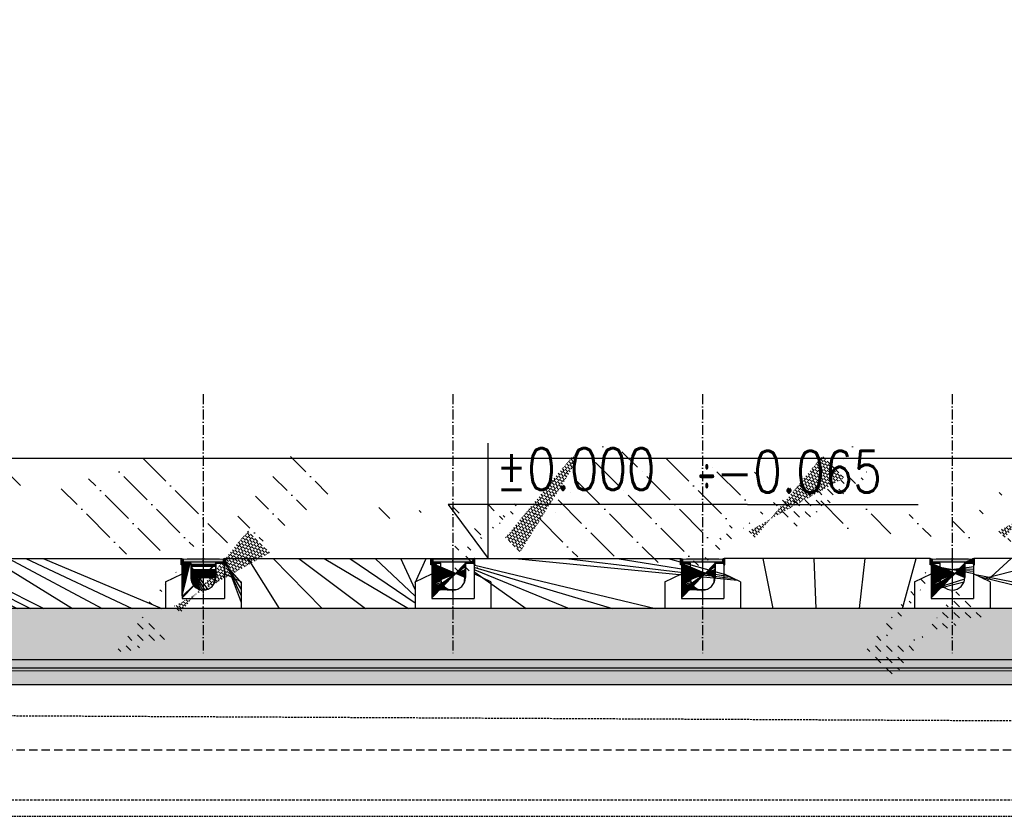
# Model space of a CAD drawing. Header units: centimetres. Extents: x 657501712 to 657529232, y 555122765 to 555182979.
# Tile 66 of 78: x 657510397 to 657510988, y 555123642 to 555124121. Entities that reach past the tile are written whole.
import ezdxf

# ---------------------------------------------------------------- set-up
doc = ezdxf.new("R2010")
doc.units = ezdxf.units.CM
doc.header["$LTSCALE"] = 0.1
for name, pattern in [('ZKZOK_PW_06_00_300$0$ACAD_ISO04W100', [30.5, 24, -3, 0.5, -3]), ('ZKZOK_PW_06_00_300$0$ACAD_ISO10W100', [18.5, 12, -3, 0.5, -3]), ('ZKZOK_PW_06_00_300$0$DASHED', [0.75, 0.5, -0.25])]:
    doc.linetypes.add(name, pattern=pattern)
for name, color, linetype in [('xrefs', 7, 'Continuous'), ('ZKZOK_PW_06_00_300$0$G_GB_030L', 7, 'ZKZOK_PW_06_00_300$0$ACAD_ISO04W100'), ('ZKZOK_PW_06_00_300$0$S_GB_102T', 2, 'Continuous'), ('ZKZOK_PW_06_00_300$0$S_GB_300D', 1, 'Continuous'), ('ZKZOK_PW_06_00_300$0$S_GB_300H', 9, 'Continuous'), ('ZKZOK_PW_06_00_300$0$S_GB_300L', 3, 'Continuous'), ('ZKZOK_PW_06_00_300$0$S_GB_301D', 1, 'Continuous'), ('ZKZOK_PW_06_00_300$0$S_GB_301L', 1, 'Continuous'), ('ZKZOK_PW_06_00_300$0$S_GB_302L', 2, 'Continuous'), ('ZKZOK_PW_06_00_300$0$S_GB_302T', 2, 'Continuous'), ('ZKZOK_PW_06_00_300$0$S_GB_303L', 3, 'Continuous'), ('ZKZOK_PW_06_00_300$0$S_GB_309H', 9, 'Continuous'), ('ZKZOK_PW_06_00_300$0$S_GB_309L', 9, 'Continuous'), ('ZKZOK_PW_06_00_300$0$S_GB_403L', 3, 'Continuous')]:
    doc.layers.add(name, color=color, linetype=linetype)
doc.layers.add('ZKZOK_PW_06_00_300$0$B_KRESK', color=9, linetype='Continuous', lineweight=18)
doc.styles.add('ZKZOK_PW_06_00_300$0$ROMANS', font='romans.shx', dxfattribs={"width": 0.8})

# ---------------------------------------------------------------- blocks, each defined once
blk = doc.blocks.new('wer')
at = {"layer": 'ZKZOK_PW_06_00_300$0$B_KRESK'}
h = blk.add_hatch(dxfattribs=at)
h.set_pattern_fill('DASH', color=251, scale=15, angle=-32.91639821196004, style=0)
h.set_pattern_definition([(134.9999911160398, (142450.7384567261, 43804.22718238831), (1.044320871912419e-05, 67.35192090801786), [47.625, -47.625])])
h.paths.add_polyline_path([(26819.57148742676, -113.200852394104), (26817.17380142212, -113.200852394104), (26821.96918582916, -11.2505350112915), (26819.5715007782, -11.77509307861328)])
h.paths.add_polyline_path([(27877.55045318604, -239.9814825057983), (27622.55047416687, -239.9814767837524), (27622.55047512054, -92.06536197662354), (27622.55043029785, -92.06536197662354), (27522.55047512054, -139.9814796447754), (27522.55047512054, -263.5277156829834), (27522.55047607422, -299.9814958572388), (27977.55044937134, -299.9815540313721), (27977.55045986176, -139.9814796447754), (27877.55046653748, -92.0653657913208)])
h = blk.add_hatch(dxfattribs=at)
h.set_pattern_fill('DASH', color=251, scale=15, angle=-32.91639821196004, style=0)
h.set_pattern_definition([(134.9999911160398, (143950.7384567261, 43804.22725200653), (1.044320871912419e-05, 67.35192090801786), [47.625, -47.625])])
h.paths.add_polyline_path([(28319.57148742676, -113.2007818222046), (28317.17380142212, -113.2007818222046), (28321.96918678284, -11.25046539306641), (28319.57149887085, -11.77502346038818)])
h.paths.add_polyline_path([(29377.55045318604, -239.9814109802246), (29122.55047512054, -239.981406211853), (29122.55047512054, -92.06529331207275), (29122.55043029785, -92.06529140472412), (29022.55047512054, -139.9814109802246), (29022.55047512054, -263.527645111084), (29022.55047512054, -299.9814233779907), (29477.55044937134, -299.981484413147), (29477.55045986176, -139.9814109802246), (29377.55046844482, -92.0652961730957)])
h = blk.add_hatch(dxfattribs=at)
h.set_pattern_fill('DASH', color=251, scale=15, angle=-32.91639821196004, style=0)
h.set_pattern_definition([(134.9999911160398, (145450.7384567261, 43804.2273235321), (1.044320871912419e-05, 67.35192090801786), [47.625, -47.625])])
h.paths.add_polyline_path([(29819.57148838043, -113.2007122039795), (29817.17380142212, -113.2007102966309), (29821.96918678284, -11.25039386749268), (29819.5715007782, -11.77495288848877)])
h.paths.add_polyline_path([(30877.55045223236, -239.9813404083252), (30622.55047512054, -239.9813365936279), (30622.55047512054, -92.06522274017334), (30622.55043029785, -92.06522274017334), (30522.55047512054, -139.9813394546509), (30522.55047607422, -263.5275754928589), (30522.55047512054, -299.9813537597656), (30977.55044746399, -299.9814128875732), (30977.55046081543, -139.9813394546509), (30877.55046844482, -92.06522464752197)])
h = blk.add_hatch(dxfattribs=at)
h.set_pattern_fill('DASH', color=251, scale=15, angle=-32.91639821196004, style=0)
h.set_pattern_definition([(134.9999911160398, (146950.7384567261, 43804.22739219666), (1.044320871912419e-05, 67.35192090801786), [47.625, -47.625])])
h.paths.add_polyline_path([(31319.57148742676, -113.2006406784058), (31317.17379951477, -113.2006406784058), (31321.96918678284, -11.25032424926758), (31319.57149887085, -11.77488136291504)])
h.paths.add_polyline_path([(32377.55045318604, -239.9812698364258), (32122.55047512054, -239.9812650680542), (32122.55047607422, -92.06515121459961), (32122.55043029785, -92.06515121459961), (32022.55047512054, -139.9812698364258), (32022.55047512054, -263.5275049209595), (32022.55047607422, -299.9812841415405), (32477.55044746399, -299.9813442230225), (32477.55045986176, -139.9812698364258), (32377.55046844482, -92.06515407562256)])
at = {"layer": 'ZKZOK_PW_06_00_300$0$S_GB_300H'}
h = blk.add_hatch(dxfattribs=at)
h.set_pattern_fill('ANSI37', color=251, angle=-2.067360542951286e-14)
h.set_pattern_definition([(44.99999999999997, (99911.8318567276, 15294.36207962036), (-2.245064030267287, 2.245064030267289), []), (135, (99911.8318567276, 15294.36207962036), (-2.245064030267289, -2.245064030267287), [])])
h.paths.add_polyline_path([(27617.55048847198, 0.01846027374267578), (27620.05048751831, 0.01846027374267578), (27622.55048847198, -2.981537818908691), (27622.55048847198, -32.98153972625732), (27617.55048751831, -32.98153877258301)])
h = blk.add_hatch(dxfattribs=at)
h.set_pattern_fill('ANSI37', color=251, angle=-2.067360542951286e-14)
h.set_pattern_definition([(135, (-44411.73087978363, 15294.36207962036), (2.245064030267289, 2.245064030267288), []), (44.99999999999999, (-44411.73087978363, 15294.36207962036), (2.245064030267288, -2.245064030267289), [])])
h.paths.add_polyline_path([(27882.55048942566, 0.01846027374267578), (27880.05048942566, 0.01846027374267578), (27877.55048942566, -2.981538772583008), (27877.55048942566, -32.98153877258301), (27882.55048942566, -32.98153877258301)])
h = blk.add_hatch(dxfattribs=at)
h.set_pattern_fill('ANSI37', color=251, angle=-2.067360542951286e-14)
h.set_pattern_definition([(44.99999999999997, (101411.8318576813, 15294.36207962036), (-2.245064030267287, 2.245064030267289), []), (135, (101411.8318576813, 15294.36207962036), (-2.245064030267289, -2.245064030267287), [])])
h.paths.add_polyline_path([(29117.55048942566, 0.01846027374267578), (29120.05048751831, 0.01846027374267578), (29122.55048847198, -2.981538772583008), (29122.55048847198, -32.98153877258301), (29117.55048751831, -32.98153877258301)])
h = blk.add_hatch(dxfattribs=at)
h.set_pattern_fill('ANSI37', color=251, angle=-2.067360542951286e-14)
h.set_pattern_definition([(135, (-42911.73087882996, 15294.36207962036), (2.245064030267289, 2.245064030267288), []), (44.99999999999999, (-42911.73087882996, 15294.36207962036), (2.245064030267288, -2.245064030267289), [])])
h.paths.add_polyline_path([(29382.55048942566, 0.01846027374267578), (29380.05048942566, 0.01846027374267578), (29377.55049037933, -2.981539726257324), (29377.55048942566, -32.98153877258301), (29382.55048942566, -32.98153972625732)])
h = blk.add_hatch(dxfattribs=at)
h.set_pattern_fill('ANSI37', color=251, angle=-2.067360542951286e-14)
h.set_pattern_definition([(44.99999999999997, (102911.8318576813, 15294.36207962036), (-2.245064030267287, 2.245064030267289), []), (135, (102911.8318576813, 15294.36207962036), (-2.245064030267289, -2.245064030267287), [])])
h.paths.add_polyline_path([(30617.55048751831, 0.01846027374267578), (30620.05048751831, 0.01846027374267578), (30622.55048847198, -2.981539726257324), (30622.55048751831, -32.98153972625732), (30617.55048751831, -32.98153877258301)])
h = blk.add_hatch(dxfattribs=at)
h.set_pattern_fill('ANSI37', color=251, angle=-2.067360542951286e-14)
h.set_pattern_definition([(135, (-41411.73087882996, 15294.36207962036), (2.245064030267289, 2.245064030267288), []), (44.99999999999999, (-41411.73087882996, 15294.36207962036), (2.245064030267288, -2.245064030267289), [])])
h.paths.add_polyline_path([(30882.55048942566, 0.01846027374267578), (30880.05048942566, 0.01846027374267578), (30877.55048942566, -2.981538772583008), (30877.55049037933, -32.98153877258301), (30882.55048847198, -32.98153877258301)])
h = blk.add_hatch(dxfattribs=at)
h.set_pattern_fill('ANSI37', color=251, angle=-2.067360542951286e-14)
h.set_pattern_definition([(44.99999999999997, (104411.8318576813, 15294.36207962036), (-2.245064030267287, 2.245064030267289), []), (135, (104411.8318576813, 15294.36207962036), (-2.245064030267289, -2.245064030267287), [])])
h.paths.add_polyline_path([(32117.55048751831, 0.01846027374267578), (32120.05048751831, 0.01846027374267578), (32122.55048847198, -2.981538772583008), (32122.55048751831, -32.98153877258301), (32117.55048847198, -32.98153877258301)])
h = blk.add_hatch(dxfattribs=at)
h.set_pattern_fill('ANSI37', color=251, angle=-2.067360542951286e-14)
h.set_pattern_definition([(135, (-39911.73087882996, 15294.36207962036), (2.245064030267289, 2.245064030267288), []), (44.99999999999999, (-39911.73087882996, 15294.36207962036), (2.245064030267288, -2.245064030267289), [])])
h.paths.add_polyline_path([(32382.55048942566, 0.01846027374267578), (32380.05049037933, 0.01846027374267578), (32377.55048942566, -2.981539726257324), (32377.55049037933, -32.98153877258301), (32382.55048942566, -32.98153972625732)])
h = blk.add_hatch(color=251, dxfattribs=at)
h.dxf.hatch_style = 1
edge = h.paths.add_edge_path()
edge.add_arc((27620.05048847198, -35.48153877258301), 2.5, 0, 360)
at = {"layer": 'ZKZOK_PW_06_00_300$0$S_GB_300H', "ltscale": 10}
h = blk.add_hatch(dxfattribs=at)
h.set_pattern_fill('ANSI38', color=251, scale=3, angle=-2.067360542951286e-14)
h.set_pattern_definition([(44.99999999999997, (99911.8318567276, 15294.36207962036), (-6.735192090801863, 6.735192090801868), []), (135, (99911.8318567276, 15294.36207962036), (-20.2055762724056, 6.735192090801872), [23.8125, -14.2875])])
h.paths.add_polyline_path([(27825.05048751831, -27.98154640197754), (27877.55048561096, -27.98155212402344), (27877.5504655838, -239.9815511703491), (27622.55048751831, -239.9815464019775), (27622.55048847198, -27.98153877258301), (27675.05048751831, -27.98153877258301), (27675.05048179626, -114.9815359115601, 1), (27825.05048179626, -114.9815435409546)])
at = {"layer": 'ZKZOK_PW_06_00_300$0$S_GB_300H'}
h = blk.add_hatch(dxfattribs=at)
h.set_pattern_fill('ANSI31', color=251, angle=-2.067360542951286e-14)
h.set_pattern_definition([(44.99999999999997, (99914.3318567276, 15294.36207962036), (-2.245064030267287, 2.245064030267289), [])])
h.paths.add_polyline_path([(27675.05048751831, -27.98153781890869), (27675.05048751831, -23.98153972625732), (27629.05048751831, -23.98153781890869), (27629.05048751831, -2.981537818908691), (27625.05048751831, -2.981537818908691), (27625.05048751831, -27.98153877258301)])
h = blk.add_hatch(dxfattribs=at)
h.set_pattern_fill('ANSI31', color=251, angle=-2.067360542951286e-14)
h.set_pattern_definition([(135, (-44414.23087882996, 15294.36208057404), (2.245064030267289, 2.245064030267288), [])])
h.paths.add_polyline_path([(27825.05049037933, -27.98153781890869), (27825.05049133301, -23.98153781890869), (27871.05048942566, -23.98153781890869), (27871.05049133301, -2.981537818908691), (27875.05048942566, -2.981537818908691), (27875.05048942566, -27.98153781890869)])
h = blk.add_hatch(color=251, dxfattribs=at)
h.dxf.hatch_style = 1
edge = h.paths.add_edge_path()
edge.add_arc((27880.05049037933, -35.48153972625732), 2.5, 0, 360)
h = blk.add_hatch(color=251, dxfattribs=at)
h.dxf.hatch_style = 1
edge = h.paths.add_edge_path()
edge.add_arc((29120.05048751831, -35.48153972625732), 2.5, 0, 360)
at = {"layer": 'ZKZOK_PW_06_00_300$0$S_GB_300H', "ltscale": 10}
h = blk.add_hatch(dxfattribs=at)
h.set_pattern_fill('ANSI38', color=251, scale=3, angle=-2.067360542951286e-14)
h.set_pattern_definition([(44.99999999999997, (101411.8318576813, 15294.36207962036), (-6.735192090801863, 6.735192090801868), []), (135, (101411.8318576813, 15294.36207962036), (-20.2055762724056, 6.735192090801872), [23.8125, -14.2875])])
h.paths.add_polyline_path([(29325.05048751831, -27.98154640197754), (29377.55048561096, -27.98155117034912), (29377.5504655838, -239.9815530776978), (29122.55048751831, -239.9815464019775), (29122.55048847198, -27.98153877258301), (29175.05048751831, -27.98153877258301), (29175.05048370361, -114.9815359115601, 1), (29325.05048179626, -114.9815435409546)])
at = {"layer": 'ZKZOK_PW_06_00_300$0$S_GB_300H'}
h = blk.add_hatch(dxfattribs=at)
h.set_pattern_fill('ANSI31', color=251, angle=-2.067360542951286e-14)
h.set_pattern_definition([(44.99999999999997, (101414.3318567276, 15294.36208057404), (-2.245064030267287, 2.245064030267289), [])])
h.paths.add_polyline_path([(29175.05048751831, -27.98153781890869), (29175.05048751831, -23.98153972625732), (29129.05048751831, -23.98153781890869), (29129.05048751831, -2.981537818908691), (29125.05048751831, -2.981537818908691), (29125.05048751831, -27.98153781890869)])
h = blk.add_hatch(dxfattribs=at)
h.set_pattern_fill('ANSI31', color=251, angle=-2.067360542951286e-14)
h.set_pattern_definition([(135, (-42914.23087882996, 15294.36208057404), (2.245064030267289, 2.245064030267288), [])])
h.paths.add_polyline_path([(29325.05049133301, -27.98153877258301), (29325.05049133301, -23.98153972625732), (29371.05048942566, -23.98153781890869), (29371.05049133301, -2.981537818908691), (29375.05049037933, -2.981537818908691), (29375.05048942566, -27.98153781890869)])
h = blk.add_hatch(color=251, dxfattribs=at)
h.dxf.hatch_style = 1
edge = h.paths.add_edge_path()
edge.add_arc((29380.05048942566, -35.48153877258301), 2.5, 0, 360)
h = blk.add_hatch(color=251, dxfattribs=at)
h.dxf.hatch_style = 1
edge = h.paths.add_edge_path()
edge.add_arc((30620.05048751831, -35.48153972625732), 2.5, 0, 360)
at = {"layer": 'ZKZOK_PW_06_00_300$0$S_GB_300H', "ltscale": 10}
h = blk.add_hatch(dxfattribs=at)
h.set_pattern_fill('ANSI38', color=251, scale=3, angle=-2.067360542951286e-14)
h.set_pattern_definition([(44.99999999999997, (102911.8318576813, 15294.36207962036), (-6.735192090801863, 6.735192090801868), []), (135, (102911.8318576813, 15294.36207962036), (-20.2055762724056, 6.735192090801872), [23.8125, -14.2875])])
h.paths.add_polyline_path([(30825.05048751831, -27.98154640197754), (30877.55048751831, -27.98155117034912), (30877.55046653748, -239.9815511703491), (30622.55048751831, -239.9815454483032), (30622.55048847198, -27.98153877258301), (30675.05048751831, -27.98153877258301), (30675.05048370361, -114.9815359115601, 1), (30825.05048179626, -114.9815435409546)])
at = {"layer": 'ZKZOK_PW_06_00_300$0$S_GB_300H'}
h = blk.add_hatch(dxfattribs=at)
h.set_pattern_fill('ANSI31', color=251, angle=-2.067360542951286e-14)
h.set_pattern_definition([(44.99999999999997, (102914.3318576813, 15294.36207962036), (-2.245064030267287, 2.245064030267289), [])])
h.paths.add_polyline_path([(30675.05048751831, -27.98153781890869), (30675.05048751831, -23.98153781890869), (30629.05048751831, -23.98153781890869), (30629.05048751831, -2.981537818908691), (30625.05048751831, -2.981537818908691), (30625.05048751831, -27.98153877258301)])
h = blk.add_hatch(dxfattribs=at)
h.set_pattern_fill('ANSI31', color=251, angle=-2.067360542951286e-14)
h.set_pattern_definition([(135, (-41414.23087882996, 15294.36207962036), (2.245064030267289, 2.245064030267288), [])])
h.paths.add_polyline_path([(30825.05049133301, -27.98153781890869), (30825.05049133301, -23.98153972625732), (30871.05049133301, -23.98153781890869), (30871.05048942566, -2.981537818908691), (30875.05049037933, -2.981538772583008), (30875.05048942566, -27.98153781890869)])
h = blk.add_hatch(color=251, dxfattribs=at)
h.dxf.hatch_style = 1
edge = h.paths.add_edge_path()
edge.add_arc((30880.05048942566, -35.48153972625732), 2.5, 0, 360)
h = blk.add_hatch(color=251, dxfattribs=at)
h.dxf.hatch_style = 1
edge = h.paths.add_edge_path()
edge.add_arc((32120.05048751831, -35.48153877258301), 2.5, 0, 360)
at = {"layer": 'ZKZOK_PW_06_00_300$0$S_GB_300H', "ltscale": 10}
h = blk.add_hatch(dxfattribs=at)
h.set_pattern_fill('ANSI38', color=251, scale=3, angle=-2.067360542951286e-14)
h.set_pattern_definition([(44.99999999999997, (104411.8318576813, 15294.36207962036), (-6.735192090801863, 6.735192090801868), []), (135, (104411.8318576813, 15294.36207962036), (-20.2055762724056, 6.735192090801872), [23.8125, -14.2875])])
h.paths.add_polyline_path([(32325.05048751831, -27.98154640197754), (32377.55048751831, -27.98155117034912), (32377.5504655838, -239.9815511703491), (32122.55048847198, -239.9815464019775), (32122.55048847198, -27.98153972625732), (32175.05048751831, -27.98153877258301), (32175.05048370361, -114.9815359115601, 1), (32325.05048370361, -114.9815435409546)])
at = {"layer": 'ZKZOK_PW_06_00_300$0$S_GB_300H'}
h = blk.add_hatch(dxfattribs=at)
h.set_pattern_fill('ANSI31', color=251, angle=-2.067360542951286e-14)
h.set_pattern_definition([(44.99999999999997, (104414.3318557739, 15294.36208057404), (-2.245064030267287, 2.245064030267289), [])])
h.paths.add_polyline_path([(32175.05048751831, -27.98153781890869), (32175.05048751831, -23.98153781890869), (32129.05048751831, -23.98153972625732), (32129.05048751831, -2.981537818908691), (32125.05048751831, -2.981538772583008), (32125.05048751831, -27.98153781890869)])
h = blk.add_hatch(dxfattribs=at)
h.set_pattern_fill('ANSI31', color=251, angle=-2.067360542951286e-14)
h.set_pattern_definition([(135, (-39914.23087882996, 15294.36208057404), (2.245064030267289, 2.245064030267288), [])])
h.paths.add_polyline_path([(32325.05049037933, -27.98153781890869), (32325.05049037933, -23.98153781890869), (32371.05049133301, -23.98153972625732), (32371.05048942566, -2.981537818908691), (32375.05048942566, -2.981537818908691), (32375.05049037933, -27.98153877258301)])
h = blk.add_hatch(color=251, dxfattribs=at)
h.dxf.hatch_style = 1
edge = h.paths.add_edge_path()
edge.add_arc((32380.05048942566, -35.48153877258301), 2.5, 0, 360)
at = {"layer": 'ZKZOK_PW_06_00_300$0$S_GB_309H'}
h = blk.add_hatch(dxfattribs=at)
h.set_pattern_fill('ANSI33', color=251, scale=30, angle=-2.067360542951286e-14)
h.set_pattern_definition([(44.99999999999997, (-736443.4490127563, 461576.4483423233), (-134.7038418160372, 134.7038418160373), []), (44.99999999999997, (-736308.7451133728, 461576.4483423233), (-134.7038418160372, 134.7038418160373), [95.24999999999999, -47.62499999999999])])
h.paths.add_polyline_path([(10899.74934387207, -310.1945667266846), (9059.749345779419, -310.1945667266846), (9059.74935913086, -610.1945667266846), (10899.74935817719, -610.1945667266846)])
h.paths.add_polyline_path([(9059.749345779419, -310.1945667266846), (8178.6139793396, -300), (8178.614530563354, -610.1945667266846), (9059.74935913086, -610.1945667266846)])
h.paths.add_polyline_path([(12750.02613449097, 6150), (12600.0255279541, 6150), (12600.0255279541, 600), (12750.02613449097, 600.0000009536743)])
h.paths.add_polyline_path([(12600.0255279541, 6150), (12450.0255279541, 6150), (12450.0255279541, 600), (12600.0255279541, 600)])
h.paths.add_polyline_path([(12550.02552986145, 6560), (12450.0255279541, 6560.000000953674), (12450.0255279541, 6240), (12550.0255279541, 6240.000000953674)], flags=17)
h.paths.add_polyline_path([(12600.0255279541, 6600), (12550.0255279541, 6600.000000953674), (12550.02552986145, 6560), (12550.0255279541, 6200), (12450.0255279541, 6200.000000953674), (12450.0255279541, 6150), (12600.0255279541, 6150)])
h.paths.add_polyline_path([(12650.02613449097, 6600), (12600.0255279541, 6600), (12600.0255279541, 6150), (12750.02613449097, 6150), (12750.02613449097, 6200.000000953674), (12650.02613449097, 6200), (12650.02613639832, 6240)])
h.paths.add_polyline_path([(12750.02613449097, 6560), (12650.02613449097, 6560.000000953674), (12650.02613639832, 6240), (12750.02613639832, 6240)])
h.paths.add_polyline_path([(16139.74934577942, -300), (14299.7496471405, -299.9999990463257), (14299.74935913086, -610.1945667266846), (16139.74935913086, -610.1945667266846)])
h.paths.add_polyline_path([(17979.74964904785, -299.9999980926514), (16139.74934577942, -300), (16139.74935913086, -610.1945667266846), (17979.74935817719, -610.1945667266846)])
h.paths.add_polyline_path([(19819.74934577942, -299.9999980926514), (17979.74964904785, -299.9999980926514), (17979.74935817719, -610.1945667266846), (19819.74935913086, -610.1945667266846)])
h.paths.add_polyline_path([(21659.74964904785, -299.9999122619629), (19819.74934577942, -299.9999980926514), (19819.74935913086, -610.1945667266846), (21659.74935913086, -610.1945667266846)])
h.paths.add_polyline_path([(23499.74964904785, -299.9999980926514), (21659.74964904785, -299.9999122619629), (21659.74935913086, -610.1945667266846), (23499.74935817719, -610.1945667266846)])
h.paths.add_polyline_path([(25350.05136489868, 6150), (25200.05106258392, 6150), (25200.05106258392, 600.0000009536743), (25350.0510892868, 600)])
h.paths.add_polyline_path([(25200.05106258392, 6150), (25050.05106258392, 6150.000000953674), (25050.05106258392, 600.0000009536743), (25200.05106258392, 600.0000009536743)])
h.paths.add_polyline_path([(25350.05136585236, 6560), (25250.05136585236, 6560.000000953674), (25250.05136585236, 6240.000000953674), (25350.05136680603, 6240)])
h.paths.add_polyline_path([(25250.05136680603, 6600), (25200.05106163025, 6600.000000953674), (25200.05106258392, 6150), (25350.05136489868, 6150), (25350.05136680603, 6180.000000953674), (25350.05136680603, 6200.000000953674), (25250.05167007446, 6200.000000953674), (25250.05136680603, 6200)])
h.paths.add_polyline_path([(25200.05106163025, 6600.000000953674), (25150.05075836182, 6600.000000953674), (25150.05075836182, 6560.000000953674), (25150.05075836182, 6240), (25150.05106258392, 6240.000000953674), (25150.05106258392, 6200), (25050.05106163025, 6200.000000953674), (25050.05106258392, 6150.000000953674), (25200.05106258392, 6150)])
h.paths.add_polyline_path([(25150.05075836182, 6560.000000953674), (25050.05075836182, 6560.000000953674), (25050.05075836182, 6240.000000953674), (25150.05075836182, 6240)], flags=17)
h.paths.add_polyline_path([(36100.30170822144, -300.0000009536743), (34260.30171108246, -299.9999980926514), (34260.30169582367, -610.1945667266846), (36100.30169487, -610.1945667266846)])
h.paths.add_polyline_path([(34260.30171108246, -299.9999980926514), (32420.30170726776, -299.9999980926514), (32420.30169487, -610.1945667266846), (34260.30169582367, -610.1945667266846)])
h.paths.add_polyline_path([(32420.30170726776, -299.9999980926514), (30580.30201148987, -299.9999990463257), (30580.30169582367, -610.1945667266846), (32420.30169487, -610.1945667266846)])
h.paths.add_polyline_path([(30580.30201148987, -299.9999990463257), (28740.30170822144, -300.0004167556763), (28740.30169487, -610.1945667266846), (30580.30169582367, -610.1945667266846)])
h.paths.add_polyline_path([(28740.30170822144, -300.0004167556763), (26900.30171012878, -299.9999990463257), (26900.30169487, -610.1945667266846), (28740.30169487, -610.1945667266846)])
h.paths.add_polyline_path([(37949.97445869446, 6150.000000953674), (37799.97445869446, 6150.000000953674), (37799.97445869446, 600.0000009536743), (37949.97445869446, 600.0000009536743)])
h.paths.add_polyline_path([(37799.97445869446, 6150.000000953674), (37649.97445869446, 6150.000000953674), (37649.97445869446, 600.0000009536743), (37799.97445869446, 600.0000009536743)])
h.paths.add_polyline_path([(37949.97445869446, 7200.000000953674), (37799.97445869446, 7200), (37799.97445869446, 6150.000000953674), (37949.97445869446, 6150.000000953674)])
h.paths.add_polyline_path([(37799.97445869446, 7200), (37649.97445869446, 7200.000000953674), (37649.97445869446, 6600), (37749.97415542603, 6600), (37749.97415542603, 6200), (37649.97446060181, 6200), (37649.97445869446, 6150.000000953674), (37799.97445869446, 6150.000000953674)])
h.paths.add_polyline_path([(12450.0255279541, -10.19456768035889), (12600.02552700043, -10.19456672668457), (12600.0255279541, 600), (12450.0255279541, 600)])
h.paths.add_polyline_path([(11949.99320411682, -610.1945667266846), (11949.99320793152, -299.9999980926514), (10899.74934387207, -310.1945667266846), (10899.74935817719, -610.1945667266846)])
h.paths.add_polyline_path([(13250.05785179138, -299.9999980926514), (13250.05785179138, -610.1945667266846), (14299.74935913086, -610.1945667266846), (14299.7496471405, -299.9999990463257)])
h.paths.add_polyline_path([(12600.02552700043, -10.19456672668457), (12750.02613449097, -10.19456672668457), (12750.02613449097, 600.0000009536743), (12600.0255279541, 600)])
h.paths.add_polyline_path([(25200.05106258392, 0), (25350.0510597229, 0), (25350.0510892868, 600), (25200.05106258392, 600.0000009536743)])
h.paths.add_polyline_path([(25850.05136585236, -299.9999980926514), (25850.05106258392, -610.1945676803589), (26900.30169487, -610.1945667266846), (26900.30171012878, -299.9999990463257)])
h.paths.add_polyline_path([(25050.05106163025, 0), (25200.05106258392, 0), (25200.05106258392, 600.0000009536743), (25050.05106258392, 600.0000009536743)])
h.paths.add_polyline_path([(24550.05106163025, -610.1945667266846), (24550.05106163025, -299.9999980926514), (23499.74964904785, -299.9999980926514), (23499.74935817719, -610.1945667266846)])
h.paths.add_polyline_path([(37149.97445869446, -610.1945667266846), (37149.97476196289, -299.9999990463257), (36100.30170822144, -300.0000009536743), (36100.30169487, -610.1945667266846)])
h.paths.add_polyline_path([(37649.97445869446, -10.19456672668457), (37799.97445869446, -10.19456672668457), (37799.97445869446, 600.0000009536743), (37649.97445869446, 600.0000009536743)])
h.paths.add_polyline_path([(37799.97445869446, -10.19456672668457), (37949.97445869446, -10.19456672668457), (37949.97445869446, 600.0000009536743), (37799.97445869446, 600.0000009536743)])
h = blk.add_hatch(dxfattribs=at)
h.set_pattern_fill('ANSI35', color=251, scale=25, angle=270)
h.set_pattern_definition([(314.9999999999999, (-723843.4240837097, 384631.1639604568), (112.2532015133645, 112.2532015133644), []), (314.9999999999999, (-723843.4240837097, 384518.9107103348), (112.2532015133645, 112.2532015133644), [198.4375, -39.68749999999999, 0, -39.68749999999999])])
h.paths.add_polyline_path([(27622.55048847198, -92.06543254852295), (27622.55048751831, -37.98153877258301), (27617.55048751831, -37.98153877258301), (27617.55048847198, 0.01846027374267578), (26800.05045700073, 0.01846027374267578), (26800.05045700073, -299.9815378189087), (27522.55048847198, -299.9815397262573), (27522.55048847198, -139.9815502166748)])
h.paths.add_polyline_path([(26800.05045700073, 0.01846027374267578), (26382.55046653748, 0.01846027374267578), (26382.5504655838, -37.98153877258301), (26381.1688337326, -93.79922199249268), (26477.55044937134, -139.9815502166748), (26477.55043697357, -299.9815378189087), (26800.05045700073, -299.9815378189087)])
h.paths.add_polyline_path([(26122.55046463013, -37.98153972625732), (26117.55046463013, -37.98153877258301), (26117.55046463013, 0.01846027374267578), (25850.08278179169, 0.01846027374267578), (25850.08278179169, -299.9815378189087), (26022.55046463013, -299.9815378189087), (26022.55046272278, -139.9815502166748), (26122.55046463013, -92.06543254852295)])
h.paths.add_polyline_path([(29122.55048751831, -92.06543254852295), (29122.55048751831, -37.98153877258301), (29117.55048847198, -37.98153972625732), (29117.55048942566, 0.01846027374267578), (27882.55048942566, 0.01846027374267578), (27882.55049037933, -37.98153877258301), (27881.16885757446, -93.79922199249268), (27977.55047225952, -139.9815511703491), (27977.5504617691, -299.9815378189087), (29022.55048751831, -299.9815397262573), (29022.55048847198, -139.9815511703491)])
h.paths.add_polyline_path([(30622.55048847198, -92.06543254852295), (30622.55048751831, -37.98153877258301), (30617.55048847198, -37.98153877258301), (30617.55048751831, 0.01846027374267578), (29382.55048942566, 0.01846027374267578), (29382.55049037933, -37.98153781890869), (29381.16885757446, -93.79922199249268), (29477.55047225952, -139.9815502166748), (29477.5504617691, -299.9815378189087), (30522.55048751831, -299.9815397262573), (30522.55048751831, -139.9815502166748)])
h.paths.add_polyline_path([(32122.55048751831, -37.98153877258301), (32117.55048847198, -37.98153877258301), (32117.55048751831, 0.01846027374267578), (30882.55048942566, 0.01846027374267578), (30882.55049037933, -37.98153877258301), (30881.16885757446, -93.79922199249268), (30977.55047225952, -139.9815511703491), (30977.55046081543, -299.9815378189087), (32022.55048751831, -299.9815378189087), (32022.55048751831, -139.9815511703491), (32122.55048847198, -92.06543254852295)])
h.paths.add_polyline_path([(33622.55048847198, -92.06534671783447), (33622.55048847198, -37.98145294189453), (33617.55048751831, -37.98145294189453), (33617.55048847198, 0.01854610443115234), (32382.55048942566, 0.01846027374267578), (32382.55048942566, -37.98153877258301), (32381.16885757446, -93.79922199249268), (32477.55047225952, -139.9815502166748), (32477.55046081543, -299.9815378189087), (33522.55048751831, -299.9815378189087), (33522.55048751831, -139.9814643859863)])
h.paths.add_polyline_path([(35122.55048847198, -37.98153972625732), (35117.55048751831, -37.98153877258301), (35117.55048847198, 0.01854801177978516), (33882.55048942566, 0.01854610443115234), (33882.55048942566, -37.98145294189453), (33881.16885757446, -93.7991361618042), (33977.55047225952, -139.9814643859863), (33977.55046081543, -299.9815397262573), (35022.55048847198, -299.9815378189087), (35022.55048847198, -139.9815502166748), (35122.55048847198, -92.06543254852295)])
h.paths.add_polyline_path([(36522.55048847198, -139.9815502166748), (36622.55048751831, -92.06543254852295), (36622.55048847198, -37.98153877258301), (36617.55048751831, -37.98153877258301), (36617.55048751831, 0.01854610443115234), (35382.55048942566, 0.01854610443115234), (35382.55048942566, -37.98153877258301), (35381.16885757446, -93.79922199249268), (35477.55047225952, -139.9815502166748), (35477.55046081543, -299.9815397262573), (36522.55048751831, -299.9815397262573)])
h.paths.add_polyline_path([(37150.07599258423, 0.01846027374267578), (36882.55048942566, 0.01846027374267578), (36882.55049037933, -37.98153877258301), (36881.16885757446, -93.79922199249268), (36977.55047225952, -139.9815502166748), (36977.55046081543, -299.9815397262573), (37150.07599163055, -299.9815378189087)])
h = blk.add_hatch(dxfattribs=at)
h.set_pattern_fill('DASH', color=251, scale=15, angle=315)
h.set_pattern_definition([(314.9999999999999, (-735957.7343015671, 388596.2563142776), (67.35192090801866, -3.907985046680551e-14), [47.62499999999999, -47.62499999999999])])
h.paths.add_polyline_path([(25750.0833864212, -900), (24550.0510635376, -899.9999990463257), (24550.05375576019, -950), (25750.08607673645, -949.9407358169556)])
h.paths.add_polyline_path([(38499.97445869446, -899.9999904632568), (38350.00678348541, -900), (37149.97445869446, -899.9999990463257), (37149.97715187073, -949.9999990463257), (38350.00947284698, -949.9407358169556), (38499.97445869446, -950)])
h.paths.add_polyline_path([(11949.99320316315, -659.9913883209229), (11949.99320411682, -610.1945667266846), (8178.647403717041, -610.1945667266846), (8178.650096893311, -660.1945657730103)])
h.paths.add_polyline_path([(24550.05106258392, -659.3125734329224), (24550.05106163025, -610.1945667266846), (13250.05785179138, -610.1945667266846), (13250.05785274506, -659.9213485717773)])
h.paths.add_polyline_path([(37149.97445869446, -658.6337661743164), (37149.97445869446, -610.1945667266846), (25850.05106258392, -610.1945676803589), (25850.05106258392, -659.2425374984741)])
h = blk.add_hatch(dxfattribs=at)
h.set_pattern_fill('DASH', color=251, scale=20, angle=44.99999999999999)
h.set_pattern_definition([(44.99999999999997, (-735957.7343015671, 388596.2563142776), (3.907985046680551e-14, 89.80256121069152), [63.5, -63.5])])
h.paths.add_polyline_path([(37249.9421339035, -949.9954414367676), (37149.97445869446, -949.9999990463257), (37149.97445869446, -658.6337661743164), (25850.05106258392, -659.2425374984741), (25850.05106258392, -899.9999990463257), (25850.05375289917, -949.9407339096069), (25750.0860786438, -949.9452924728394), (25750.08607673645, -949.9407358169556), (24650.01873779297, -949.9999990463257), (24650.01873779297, -949.9954414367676), (24550.05106258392, -950), (24550.05106258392, -659.3125734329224), (13250.05785274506, -659.9213485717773), (13250.05785274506, -900), (13150.05785179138, -900), (13150.0605430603, -949.9407358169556), (11949.99320411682, -950), (11949.99320316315, -659.9913883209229), (8178.650096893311, -660.1945657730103), (8178.655485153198, -760.1945667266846), (11609.75873947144, -760.1945667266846), (11849.99370670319, -1050.00060749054), (13350.05737686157, -1050.00057220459), (13590.29231643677, -760.1945667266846), (24209.78427314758, -760.1945667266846), (24450.05106258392, -1050), (25850.0833864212, -1049.999999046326), (26190.31785011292, -760.1945667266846), (36809.70767021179, -760.1945667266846), (37008.5213394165, -1000), (38499.97446060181, -1000.000000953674), (38499.97445869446, -950), (37249.9421339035, -950)])
at = {"layer": 'ZKZOK_PW_06_00_300$0$S_GB_403L'}
h = blk.add_hatch(color=251, dxfattribs=at)
h.dxf.hatch_style = 1
h.paths.add_polyline_path([(27869.68579006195, -22.63184833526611), (27869.68578910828, -3.53184986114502), (27847.18579292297, -2.63184928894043), (27652.18578720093, -2.63184928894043), (27629.68578720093, -3.53184986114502), (27629.68578720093, -22.63184928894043)])
h = blk.add_hatch(color=251, dxfattribs=at)
h.dxf.hatch_style = 1
h.paths.add_polyline_path([(29369.68578910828, -22.63184928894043), (29369.68579006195, -3.53184986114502), (29347.18579387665, -2.63184928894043), (29152.18578720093, -2.63184928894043), (29129.68578720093, -3.53184986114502), (29129.68578720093, -22.63184928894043)])
h = blk.add_hatch(color=251, dxfattribs=at)
h.dxf.hatch_style = 1
h.paths.add_polyline_path([(30869.68578910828, -22.63184928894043), (30869.68579006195, -3.53184986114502), (30847.18579387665, -2.63184928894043), (30652.18578910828, -2.631848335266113), (30629.68578720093, -3.53184986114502), (30629.68578720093, -22.63184833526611)])
h = blk.add_hatch(color=251, dxfattribs=at)
h.dxf.hatch_style = 1
h.paths.add_polyline_path([(32369.68578910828, -22.63184928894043), (32369.68578910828, -3.53184986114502), (32347.18579387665, -2.631850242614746), (32152.18578910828, -2.63184928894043), (32129.68578720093, -3.53184986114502), (32129.68578720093, -22.63184928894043)])
at = {"layer": 'ZKZOK_PW_06_00_300$0$G_GB_030L', "color": 251, "linetype": 'ZKZOK_PW_06_00_300$0$ACAD_ISO10W100', "ltscale": 50}
for p, q in [((27750.05044364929, 987.2237157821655), (27750.05051708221, -574.9815397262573)), ((29250.05044364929, 987.2240600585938), (29250.05051708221, -574.9815397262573)), ((30750.05044269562, 987.223801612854), (30750.05051708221, -574.9815397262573)), ((32250.05044364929, 987.2238874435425), (32250.05051708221, -574.9815397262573))]:
    blk.add_line(p, q, dxfattribs=at)
at = {"layer": 'ZKZOK_PW_06_00_300$0$G_GB_030L', "color": 251, "linetype": 'ZKZOK_PW_06_00_300$0$ACAD_ISO10W100', "ltscale": 5}
for points in [[(27750.05049037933, 55.53774452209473), (27750.05047225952, -256.0551910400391)], [(29250.05049037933, 30.53774356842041), (29250.05047225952, -281.0551910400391)], [(30750.05049037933, 30.53774452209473), (30750.05047225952, -281.0551910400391)], [(32250.05049037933, 30.53774356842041), (32250.05047225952, -281.0551910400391)]]:
    blk.add_lwpolyline(points, dxfattribs=at)
at = {"layer": 'ZKZOK_PW_06_00_300$0$S_GB_102T', "color": 251, "linetype": 'Continuous'}
for p, q in [((29461.16524935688, 5.883630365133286e-07), (29461.16524935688, 693.3724438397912)), ((31020.18617969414, 324.8757722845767), (29221.75726629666, 324.8757722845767)), ((29221.75726629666, 324.8757722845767), (29461.16524935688, 5.883630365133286e-07))]:
    blk.add_line(p, q, dxfattribs=at)
at = {"layer": 'ZKZOK_PW_06_00_300$0$S_GB_102T', "color": 251}
blk.add_line((31020.18617916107, 324.875771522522), (32045.44362163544, 324.8757734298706), dxfattribs=at)
at = {"layer": 'ZKZOK_PW_06_00_300$0$S_GB_300D', "color": 251}
for p, q in [((27622.55048847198, -149.9815530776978), (27622.55048847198, -149.9815530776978)), ((29122.55048847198, -149.9815511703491), (29122.55048847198, -149.9815511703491)), ((30622.55048751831, -149.9815511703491), (30622.55048751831, -149.9815511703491)), ((32122.55048751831, -149.9815511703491), (32122.55048751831, -149.9815511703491))]:
    blk.add_line(p, q, dxfattribs=at)
at = {"layer": 'ZKZOK_PW_06_00_300$0$S_GB_300L', "color": 251}
for p, q in [((26382.55046653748, 0.01846027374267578), (27620.05048751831, 0.01846027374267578)), ((27522.55048847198, -139.9815502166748), (27622.55048847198, -92.06543254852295)), ((27977.55047225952, -139.9815511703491), (27877.55047225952, -92.06543254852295)), ((29022.55048847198, -139.9815511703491), (29122.55048751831, -92.06543254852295)), ((29477.55047225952, -139.9815502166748), (29377.55047225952, -92.06543254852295)), ((30522.55048751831, -139.9815502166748), (30622.55048847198, -92.06543254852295)), ((30977.55047225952, -139.9815511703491), (30877.55047225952, -92.06543254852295)), ((32022.55048751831, -139.9815511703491), (32122.55048847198, -92.06543254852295)), ((32477.55047225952, -139.9815502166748), (32377.55047225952, -92.06543254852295)), ((27522.55048847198, -139.9815502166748), (27522.55048847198, -299.9815397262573)), ((27977.55047225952, -139.9815511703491), (27977.5504617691, -299.9815378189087)), ((29022.55048847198, -139.9815511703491), (29022.55048751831, -299.9815397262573)), ((29477.55047225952, -139.9815502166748), (29477.5504617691, -299.9815378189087)), ((30522.55048751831, -139.9815502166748), (30522.55048751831, -299.9815397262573)), ((30977.55047225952, -139.9815511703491), (30977.55046081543, -299.9815378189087)), ((32022.55048751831, -139.9815511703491), (32022.55048751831, -299.9815378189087)), ((32477.55047225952, -139.9815502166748), (32477.55046081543, -299.9815378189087)), ((30807.80167388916, -299.9999990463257), (30352.80170249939, -299.9999990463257)), ((32647.80167579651, -299.9999990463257), (32192.80170154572, -300))]:
    blk.add_line(p, q, dxfattribs=at)
at = {"layer": 'ZKZOK_PW_06_00_300$0$S_GB_301D', "color": 251}
for p, q in [((27745.45289421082, 0.01846027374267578), (27754.6480846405, 0.01846027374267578)), ((29245.45289421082, 0.01846027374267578), (29254.6480846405, 0.01846027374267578)), ((32245.45289325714, 0.01846027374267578), (32254.64808273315, 0.01846027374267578))]:
    blk.add_line(p, q, dxfattribs=at)
at = {"layer": 'ZKZOK_PW_06_00_300$0$S_GB_301D', "color": 251, "linetype": 'ZKZOK_PW_06_00_300$0$DASHED', "ltscale": 250}
blk.add_line((8178.614540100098, -852.9373359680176), (37649.97446727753, -999.9999990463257), dxfattribs=at)
at = {"layer": 'ZKZOK_PW_06_00_300$0$S_GB_301L', "color": 251, "linetype": 'ZKZOK_PW_06_00_300$0$DASHED', "ltscale": 1000}
for p, q in [((39949.97447013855, 599.9999914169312), (-12750.02553939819, 600)), ((37649.97445869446, 600.0000009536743), (-12750.02554130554, 600)), ((8178.614538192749, -1149.999883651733), (37649.97446632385, -1149.999226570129))]:
    blk.add_line(p, q, dxfattribs=at)
at = {"layer": 'ZKZOK_PW_06_00_300$0$S_GB_301L', "color": 251, "linetype": 'ZKZOK_PW_06_00_300$0$DASHED', "ltscale": 300}
blk.add_line((-13250.02554225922, -1449.999999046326), (37049.99999141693, -1450), dxfattribs=at)
at = {"layer": 'ZKZOK_PW_06_00_300$0$S_GB_301L', "color": 251, "linetype": 'ZKZOK_PW_06_00_300$0$DASHED', "ltscale": 150, "const_width": 5}
blk.add_lwpolyline([(25850.05106163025, -675.2611818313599), (37149.97445869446, -675.2611818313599)], dxfattribs=at)
at = {"layer": 'ZKZOK_PW_06_00_300$0$S_GB_301L', "color": 251}
for centre in [(27620.05048847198, -35.48153877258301), (27880.05049037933, -35.48153972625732), (29120.05048751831, -35.48153972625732), (29380.05048942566, -35.48153877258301), (30620.05048751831, -35.48153972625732), (30880.05048942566, -35.48153972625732), (32120.05048751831, -35.48153877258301), (32380.05048942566, -35.48153877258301)]:
    blk.add_circle(centre, 2.5, dxfattribs=at)
at = {"layer": 'ZKZOK_PW_06_00_300$0$S_GB_302L', "color": 251}
for p, q in [((27622.55048847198, -27.98153877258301), (27622.55048751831, -239.9815378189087)), ((27622.55048847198, -27.98153877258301), (27675.05048561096, -27.98153972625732)), ((27825.05048751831, -27.98154640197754), (27877.55048561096, -27.98155212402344)), ((27877.55048561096, -27.98155212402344), (27877.5504655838, -239.9815511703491)), ((29122.55048847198, -27.98153877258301), (29122.55048751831, -239.9815397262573)), ((29122.55048847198, -27.98153877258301), (29175.05048561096, -27.98153877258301)), ((29325.05048751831, -27.98154640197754), (29377.55048561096, -27.98155117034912)), ((29377.55048561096, -27.98155117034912), (29377.5504655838, -239.9815530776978)), ((30622.55048847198, -27.98153877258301), (30622.55048751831, -239.9815397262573)), ((30622.55048847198, -27.98153877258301), (30675.05048561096, -27.98153877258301)), ((30825.05048751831, -27.98154640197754), (30877.55048751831, -27.98155117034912)), ((30877.55048751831, -27.98155117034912), (30877.55046653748, -239.9815511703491)), ((32122.55048847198, -27.98153972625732), (32122.55048847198, -239.9815397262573)), ((32122.55048847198, -27.98153972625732), (32175.05048465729, -27.98153877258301)), ((32325.05048751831, -27.98154640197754), (32377.55048751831, -27.98155117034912)), ((32377.55048751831, -27.98155117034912), (32377.5504655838, -239.9815511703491)), ((27622.55048751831, -239.9815464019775), (27877.5504655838, -239.9815511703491)), ((29122.55048751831, -239.9815464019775), (29377.5504655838, -239.9815530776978)), ((30622.55048751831, -239.9815454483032), (30877.55046653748, -239.9815511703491)), ((32122.55048847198, -239.9815464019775), (32377.5504655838, -239.9815511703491))]:
    blk.add_line(p, q, dxfattribs=at)
for points in [[(27675.05048751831, -27.98153877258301), (27675.05048179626, -114.9815397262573)], [(27825.05048751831, -27.98154640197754), (27825.05048370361, -114.9815464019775)], [(29175.05048751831, -27.98153877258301), (29175.05048179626, -114.9815397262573)], [(29325.05048751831, -27.98154640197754), (29325.05048179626, -114.9815464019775)], [(30675.05048751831, -27.98153877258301), (30675.05048179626, -114.9815397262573)], [(30825.05048751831, -27.98154640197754), (30825.05048179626, -114.9815464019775)], [(32175.05048751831, -27.98153877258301), (32175.05048179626, -114.9815397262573)], [(32325.05048751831, -27.98154640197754), (32325.05048179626, -114.9815473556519)]]:
    blk.add_lwpolyline(points, dxfattribs=at)
for centre in [(27750.05048179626, -114.9815397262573), (29250.05048179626, -114.9815397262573), (30750.05048370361, -114.9815397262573), (32250.05048370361, -114.9815397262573)]:
    blk.add_arc(centre, 75.00000000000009, 180, 0, dxfattribs=at)
at = {"layer": 'ZKZOK_PW_06_00_300$0$S_GB_303L', "color": 251}
for p, q in [((32117.55048751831, 0.01846027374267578), (30882.55048942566, 0.01846027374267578)), ((33617.55048847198, 0.01854610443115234), (32382.55048942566, 0.01846027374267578)), ((37149.97476196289, -299.9999990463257), (25850.05136585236, -299.9999980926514)), ((37149.97445869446, -610.1945667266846), (25850.05106258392, -610.1945676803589))]:
    blk.add_line(p, q, dxfattribs=at)
at = {"layer": 'ZKZOK_PW_06_00_300$0$S_GB_309H', "color": 251}
for points in [[(27622.55048751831, -37.98153877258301), (27617.55048751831, -37.98153877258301), (27617.55048847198, 0.01846027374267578), (27620.05048751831, 0.01846027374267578), (27625.05048751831, -2.981537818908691), (27625.05048751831, -27.98153877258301)], [(27877.55048942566, -37.98153877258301), (27882.55049037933, -37.98153877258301), (27882.55048942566, 0.01846027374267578), (27880.05048942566, 0.01846027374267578), (27875.05048942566, -2.981537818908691), (27875.05048942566, -27.98153781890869)], [(29122.55048751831, -37.98153877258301), (29117.55048847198, -37.98153972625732), (29117.55048942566, 0.01846027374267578), (29120.05048751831, 0.01846027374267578), (29125.05048751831, -2.981537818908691), (29125.05048751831, -27.98153781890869)], [(29377.55048942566, -37.98153877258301), (29382.55049037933, -37.98153781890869), (29382.55048942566, 0.01846027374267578), (29380.05048942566, 0.01846027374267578), (29375.05049037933, -2.981537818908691), (29375.05048942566, -27.98153781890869)], [(30622.55048751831, -37.98153877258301), (30617.55048847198, -37.98153877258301), (30617.55048751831, 0.01846027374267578), (30620.05048751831, 0.01846027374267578), (30625.05048751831, -2.981537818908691), (30625.05048751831, -27.98153877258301)], [(30877.55048942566, -37.98153972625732), (30882.55049037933, -37.98153877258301), (30882.55048942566, 0.01846027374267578), (30880.05048942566, 0.01846027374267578), (30875.05049037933, -2.981538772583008), (30875.05048942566, -27.98153781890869)], [(32122.55048751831, -37.98153877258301), (32117.55048847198, -37.98153877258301), (32117.55048751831, 0.01846027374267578), (32120.05048751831, 0.01846027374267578), (32125.05048751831, -2.981538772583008), (32125.05048751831, -27.98153781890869)], [(32377.55048942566, -37.98153877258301), (32382.55048942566, -37.98153877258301), (32382.55048942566, 0.01846027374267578), (32380.05049037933, 0.01846027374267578), (32375.05048942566, -2.981537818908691), (32375.05049037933, -27.98153877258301)]]:
    blk.add_lwpolyline(points, dxfattribs=at)
at = {"layer": 'ZKZOK_PW_06_00_300$0$S_GB_309L', "color": 251, "linetype": 'Continuous'}
for p, q in [((37149.97445869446, -658.6283807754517), (25850.05106258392, -659.2479228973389)), ((36809.70767021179, -760.1945667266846), (26190.31785011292, -760.1945667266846))]:
    blk.add_line(p, q, dxfattribs=at)
at = {"layer": 'ZKZOK_PW_06_00_300$0$S_GB_309L', "color": 251, "linetype": 'ZKZOK_PW_06_00_300$0$DASHED', "ltscale": 200}
blk.add_line((-13300.02554130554, -1549.999999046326), (36535.54391098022, -1549.999999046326), dxfattribs=at)
at = {"layer": 'ZKZOK_PW_06_00_300$0$S_GB_403L', "color": 251}
for p, q in [((27880.05048942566, 0.01846027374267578), (30620.05048751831, 0.01846027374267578)), ((27625.05048751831, -27.98153877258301), (27675.05048561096, -27.98153972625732)), ((27625.05048751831, -27.98153877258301), (27675.05048561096, -27.98153972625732)), ((27630.05048847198, -3.881539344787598), (27630.05048751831, -22.98153877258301)), ((27675.05048561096, -27.98153972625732), (27675.05048561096, -23.98153972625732)), ((27825.05049133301, -27.98153877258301), (27825.05049133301, -23.98153972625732)), ((27875.05048942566, -27.98153781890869), (27825.05049133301, -27.98153877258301)), ((27825.05049133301, -27.98153781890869), (27875.05048942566, -27.98155117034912)), ((27870.05048942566, -3.881539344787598), (27870.05048942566, -22.98153877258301)), ((29125.05048751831, -27.98153781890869), (29175.05048561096, -27.98153877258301)), ((29125.05048751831, -27.98153781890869), (29175.05048561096, -27.98153877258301)), ((29130.05048847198, -3.881538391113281), (29130.05048847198, -22.98153972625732)), ((29175.05048561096, -27.98153877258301), (29175.05048561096, -23.98153781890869)), ((29325.05049133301, -27.98153877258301), (29325.05049133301, -23.98153972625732)), ((29375.05048942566, -27.98153781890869), (29325.05049133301, -27.98153877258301)), ((29325.05049133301, -27.98153781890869), (29375.05048942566, -27.98155117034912)), ((29370.05048942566, -3.881539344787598), (29370.05049037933, -22.98153877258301)), ((30625.05048751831, -27.98153877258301), (30675.05048561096, -27.98153877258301)), ((30625.05048751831, -27.98153877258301), (30675.05048561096, -27.98153877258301)), ((30630.05048847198, -3.881539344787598), (30630.05048847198, -22.98153877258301)), ((30675.05048561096, -27.98153877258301), (30675.05048561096, -23.98153972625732)), ((30825.05049133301, -27.98153877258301), (30825.05049324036, -23.98153781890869)), ((30875.05048942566, -27.98153781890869), (30825.05049133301, -27.98153877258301)), ((30825.05049133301, -27.98153781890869), (30875.05048942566, -27.98155117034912)), ((30870.05048942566, -3.881539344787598), (30870.05048942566, -22.98153972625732)), ((32125.05048751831, -27.98153781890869), (32175.05048465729, -27.98153877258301)), ((32125.05048751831, -27.98153781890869), (32175.05048465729, -27.98153877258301)), ((32130.05048847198, -3.881539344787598), (32130.05048751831, -22.98153972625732)), ((32175.05048465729, -27.98153877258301), (32175.05048561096, -23.98153972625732)), ((32325.05049133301, -27.98153877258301), (32325.05049133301, -23.98153972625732)), ((32375.05049037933, -27.98153877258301), (32325.05049133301, -27.98153877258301)), ((32325.05049133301, -27.98153781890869), (32375.05048942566, -27.98155117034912)), ((32370.05049037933, -3.881538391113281), (32370.05048942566, -22.98153877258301))]:
    blk.add_line(p, q, dxfattribs=at)
for points in [[(27625.05048751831, -2.981537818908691), (27629.05048751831, -2.981537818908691), (27629.05048751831, -23.98153781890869), (27675.05048751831, -23.98153972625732)], [(27675.05048751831, -27.98153781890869), (27625.05048751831, -27.98153877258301), (27625.05048751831, -2.981537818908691)], [(27630.05048847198, -3.881539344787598), (27652.55048847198, -2.981538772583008), (27847.55049324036, -2.981539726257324), (27870.05048942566, -3.881539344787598)], [(27870.05048942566, -22.98153972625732), (27630.05048751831, -22.98153877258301)], [(27825.05049037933, -27.98153781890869), (27875.05048942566, -27.98153781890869), (27875.05048942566, -2.981537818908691)], [(27875.05048942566, -2.981537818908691), (27871.05048942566, -2.981537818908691), (27871.05048942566, -23.98153781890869), (27825.05049037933, -23.98153781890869)], [(27870.05048942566, -23.98153781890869), (27825.05049133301, -23.98153781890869)], [(29125.05048751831, -2.981537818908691), (29129.05048751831, -2.981537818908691), (29129.05048751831, -23.98153781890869), (29175.05048751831, -23.98153972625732)], [(29175.05048751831, -27.98153781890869), (29125.05048751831, -27.98153781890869), (29125.05048751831, -2.981537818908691)], [(29130.05048847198, -3.881538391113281), (29152.55048751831, -2.981538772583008), (29347.55049133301, -2.981538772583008), (29370.05048942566, -3.881539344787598)], [(29370.05049037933, -22.98153877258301), (29130.05048847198, -22.98153972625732)], [(29325.05049133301, -27.98153877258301), (29375.05048942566, -27.98153781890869), (29375.05049037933, -2.981537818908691)], [(29375.05049037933, -2.981537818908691), (29371.05049133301, -2.981537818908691), (29371.05048942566, -23.98153781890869), (29325.05049037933, -23.98153972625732)], [(29370.05048942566, -23.98153972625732), (29325.05049133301, -23.98153972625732)], [(30625.05048751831, -2.981537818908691), (30629.05048751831, -2.981537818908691), (30629.05048751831, -23.98153781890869), (30675.05048751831, -23.98153781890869)], [(30675.05048751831, -27.98153781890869), (30625.05048751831, -27.98153877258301), (30625.05048751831, -2.981537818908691)], [(30630.05048847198, -3.881539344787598), (30652.55048751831, -2.981538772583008), (30847.55049133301, -2.981539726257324), (30870.05048942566, -3.881539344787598)], [(30870.05048942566, -22.98153972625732), (30630.05048847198, -22.98153877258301)], [(30825.05049133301, -27.98153781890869), (30875.05048942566, -27.98153781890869), (30875.05049037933, -2.981538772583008)], [(30875.05049037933, -2.981538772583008), (30871.05048942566, -2.981537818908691), (30871.05049133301, -23.98153781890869), (30825.05049037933, -23.98153972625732)], [(30870.05048942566, -23.98153781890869), (30825.05049133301, -23.98153972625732)], [(32125.05048751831, -2.981538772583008), (32129.05048751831, -2.981537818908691), (32129.05048751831, -23.98153972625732), (32175.05048751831, -23.98153781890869)], [(32175.05048751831, -27.98153781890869), (32125.05048751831, -27.98153781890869), (32125.05048751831, -2.981538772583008)], [(32130.05048847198, -3.881539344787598), (32152.55048751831, -2.981539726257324), (32347.55049324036, -2.981538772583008), (32370.05049037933, -3.881538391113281)], [(32370.05048942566, -22.98153877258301), (32130.05048751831, -22.98153972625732)], [(32325.05049037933, -27.98153781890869), (32375.05049037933, -27.98153877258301), (32375.05048942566, -2.981537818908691)], [(32375.05048942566, -2.981537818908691), (32371.05048942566, -2.981537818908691), (32371.05049133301, -23.98153972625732), (32325.05049037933, -23.98153781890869)], [(32370.05048942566, -23.98153781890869), (32325.05049037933, -23.98153781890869)]]:
    blk.add_lwpolyline(points, dxfattribs=at)
at = {"layer": 'ZKZOK_PW_06_00_300$0$S_GB_102T', "color": 251, "linetype": 'Continuous', "style": 'ZKZOK_PW_06_00_300$0$ROMANS', "width": 0.8000005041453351}
blk.add_text('%%P0.000', height=249.6998405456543, dxfattribs=at).set_placement((29508.38682174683, 412.4538221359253))
at = {"layer": 'ZKZOK_PW_06_00_300$0$S_GB_302T', "color": 251, "linetype": 'Continuous', "style": 'ZKZOK_PW_06_00_300$0$ROMANS', "width": 0.8}
blk.add_text('÷-0.065', height=250, dxfattribs=at).set_placement((30718.09151744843, 396.3765735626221))

msp = doc.modelspace()

# ---------------------------------------------------------------- block references
at = {"layer": 'xrefs', "xscale": 0.1, "yscale": 0.1, "zscale": 0.1}
msp.add_blockref('wer', (657507732.19427, 555123796.7207938), dxfattribs=at)

doc.saveas('drawing.dxf')
